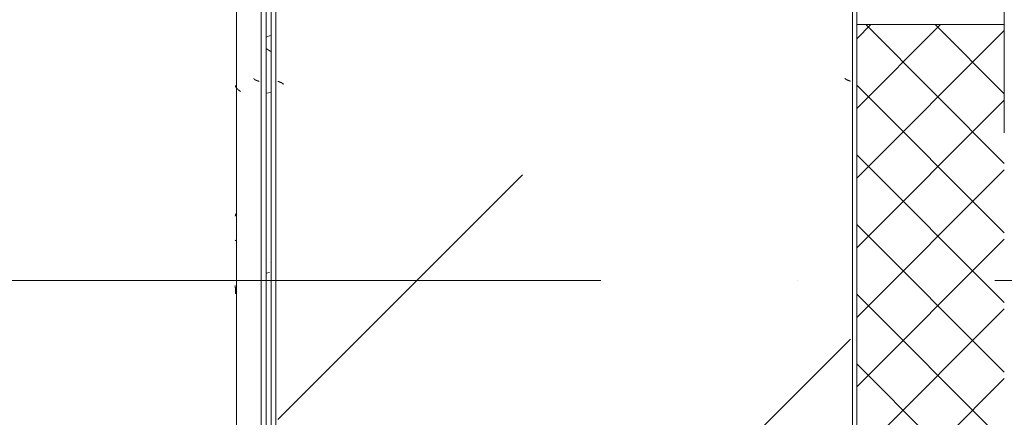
# Model space of a CAD drawing. Header units: millimetres. Extents: x -3267 to 40126, y 29201 to 102288.
# Tile 237 of 256: x 8825 to 9826, y 63880 to 64284. Entities that reach past the tile are written whole.
import ezdxf

# ---------------------------------------------------------------- set-up
doc = ezdxf.new("R2010")
doc.units = ezdxf.units.MM
doc.linetypes.add('4_ Штрихпунктир_ 10 х 2 мм', pattern=[1400, 1000, -200, 0, -200])
for name, color, linetype, lineweight in [('A-WALL-____-MCUT', 7, 'Continuous', 9), ('A-WALL-____-OTLN', 7, 'Continuous', 9), ('A-WALL-____-PATT', 7, 'Continuous', 9), ('M-EQPM-____-OTLN', 7, 'Continuous', 9), ('S-GRID-____-OTLN', 7, 'Continuous', 9)]:
    doc.layers.add(name, color=color, linetype=linetype, lineweight=lineweight)

# ---------------------------------------------------------------- blocks, each defined once
blk = doc.blocks.new('FP_141-ВКК_02_К1_З_ЭОМ_кабель_')
at = {"layer": 'M-EQPM-____-OTLN', "color": 253, "true_color": 0xaaaaaa}
for p, q in [((326.9, 631.3), (326.8, 631.1)), ((326.8, 631.1), (326.8, 630.9)), ((326.8, 630.9), (327.2, 630.9)), ((327.2, 630.9), (327.5, 631)), ((327.5, 631), (327.9, 631)), ((327.9, 631), (328.3, 631)), ((328.3, 631), (328.7, 631)), ((328.7, 631), (329, 631.1)), ((329, 631.1), (329.4, 631.1)), ((329.4, 631.1), (329.8, 631.1)), ((329.8, 631.1), (330.2, 631.1)), ((330.2, 631.1), (330.5, 631.2)), ((330.5, 631.2), (330.9, 631.2)), ((330.9, 631.2), (331.3, 631.2)), ((331.3, 631.2), (331.7, 631.2)), ((331.7, 631.2), (332.1, 631.2)), ((332.1, 631.2), (332.4, 631.2)), ((332.4, 631.2), (332.8, 631.2)), ((332.8, 631.2), (333.2, 631.3)), ((333.2, 631.3), (333.6, 631.3)), ((333.6, 631.3), (333.9, 631.3)), ((333.9, 631.3), (334.3, 631.3)), ((334.3, 631.3), (334.7, 631.3)), ((334.7, 631.3), (335.1, 631.3)), ((380.7, 630.6), (380.6, 630.3)), ((380.6, 630.3), (380.6, 630)), ((380.8, 630.9), (380.7, 630.6)), ((380.9, 631.2), (380.8, 631)), ((380.8, 631), (380.8, 630.9)), ((381, 631.3), (380.9, 631.2)), ((405.4, 631.3), (405.5, 631.3)), ((405.5, 631.3), (405.6, 631.3)), ((405.6, 631.3), (405.7, 631.3)), ((405.7, 631.3), (405.8, 631.2)), ((405.8, 631.2), (405.9, 631.2)), ((405.9, 631.2), (406, 631.2)), ((406, 631.2), (406.1, 631.2)), ((406.1, 631.2), (406.2, 631.2)), ((406.2, 631.2), (406.3, 631.1)), ((406.3, 631.1), (406.4, 631.1)), ((406.4, 631.1), (406.5, 631.1)), ((406.5, 631.1), (406.6, 631.1)), ((406.6, 631.1), (406.7, 631)), ((406.7, 631), (406.8, 631)), ((406.8, 631), (406.9, 630.9)), ((406.9, 630.9), (407, 630.9)), ((407, 630.9), (407.1, 630.8)), ((407.1, 630.8), (407.2, 630.8)), ((407.2, 630.8), (407.3, 630.7)), ((407.3, 630.7), (407.4, 630.7)), ((407.4, 630.7), (407.5, 630.6)), ((407.5, 630.6), (407.6, 630.6)), ((407.6, 630.6), (407.7, 630.5)), ((407.7, 630.5), (407.8, 630.4)), ((407.8, 630.4), (407.9, 630.3)), ((407.9, 630.3), (408, 630.3)), ((408, 630.3), (408.1, 630.2)), ((408.1, 630.2), (408.2, 630.1)), ((1600, 630.1), (0, 630.1)), ((408.2, 630.1), (408.3, 630))]:
    blk.add_line(p, q, dxfattribs=at)
blk = doc.blocks.new('ПР_Крышка пояса - Тип 1-V140-ВКК_02_К1_З_ЭОМ_кабель_')
at = {"layer": 'M-EQPM-____-OTLN', "true_color": 0xaaaaaa}
h = blk.add_hatch(dxfattribs=at)
h.set_pattern_fill('FP_66', color=253, style=0, pattern_type=2)
h.set_pattern_definition([(320.116, (-63960, 7884.42), (-31.8804, -362.8687), [38.035, -418.388]), (264.979, (-63960, 7884.4), (382.1136, 70.1924), [30.356, -333.911]), (10.409, (-63962.66, 7854.18), (350.2335, -292.6756), [32.376, -356.132]), (316.302, (-63858.4, 7884.4), (-84.086, -539.927), [57.037, -627.411]), (6.609, (-63865.4, 7839.4), (494.8554, -472.8508), [48.567, -534.241]), (261.148, (-63858.4, 7884.4), (494.8496, -472.857), [45.536, -500.899]), (291.079, (-63883.8, 7833.83), (-204.5313, -301.9806), [37.963, -417.597]), (235.89, (-63883.8, 7833.83), (368.3755, -123.0973), [30.394, -334.332]), (341.523, (-63900.84, 7808.66), (163.8489, -425.0748), [32.367, -356.032]), (307.614, (-63960, 7884.42), (169.11016, -6.15234), [16.721, -313.638, 16.721, -322.758, -335.679]), (307.614, (-63960, 7884.42), (169.11016, -6.15234), [-669.838, 16.721, -318.958]), (277.531, (-63960, 7884.42), (200.36217, -133.088), [16.696, -176.575, 16.696, -305.591, -127.751]), (277.531, (-63960, 7884.42), (200.36217, -133.088), [-515.558, 16.696, -111.055]), (237.393, (-63960, 7997.24), (-11.4573, -270.066), [16.715, -109.913, 16.715, -378.366, -524.242]), (237.393, (-63960, 7997.24), (-11.4573, -270.066), [-521.709, 16.715, -507.527]), (227.382, (-63960, 8047.83), (50.8514, -295.0393), [16.727, -148.004, 16.727, -618.375]), (227.382, (-63960, 8047.83), (50.8514, -295.0393), [-181.458, -245.829, 16.727, -355.819])])
h.paths.add_polyline_path([(0, 600), (0, 600), (84.5, 595), (1600, 595), (1600, 600), (0, 600)])
h.paths.add_polyline_path([(0, 595), (35.3, 595), (0, 597.5)])
at = {"layer": 'M-EQPM-____-OTLN', "color": 253, "true_color": 0xaaaaaa}
blk.add_blockref('FP_141-ВКК_02_К1_З_ЭОМ_кабель_', (0, 0), dxfattribs=at)
blk = doc.blocks.new('FP_566-ВКК_02_К1_З_ЭОМ_кабель_')
at = {"layer": 'M-EQPM-____-OTLN', "color": 7, "true_color": 0xffffff}
for p, q in [((1339.4, 582.5), (1339.3, 582.5)), ((1339.5, 582.5), (1339.4, 582.5)), ((1339.4, 582.5), (1339.4, 582.5)), ((1339.6, 582.5), (1339.5, 582.5)), ((1339.5, 582.5), (1339.5, 582.5)), ((1339.7, 582.6), (1339.6, 582.6)), ((1339.6, 582.6), (1339.6, 582.5)), ((1339.8, 582.6), (1339.7, 582.6)), ((1339.7, 582.6), (1339.7, 582.6)), ((1339.9, 582.7), (1339.8, 582.7)), ((1339.8, 582.7), (1339.8, 582.6)), ((1340, 582.8), (1339.9, 582.7)), ((1339.9, 582.7), (1339.9, 582.7)), ((1340.1, 582.9), (1340, 582.8)), ((1340, 582.8), (1340, 582.8)), ((1340.2, 583), (1340.1, 582.9)), ((1340.1, 582.9), (1340.1, 582.9)), ((1340.3, 583.1), (1340.2, 583)), ((1340.2, 583), (1340.2, 583)), ((1340.4, 583.3), (1340.3, 583.2)), ((1340.3, 583.2), (1340.3, 583.2)), ((1340.3, 583.2), (1340.3, 583.1)), ((1340.5, 583.4), (1340.4, 583.4)), ((1340.4, 583.4), (1340.4, 583.3)), ((1340.6, 583.6), (1340.5, 583.5)), ((1340.5, 583.5), (1340.5, 583.4)), ((1340.7, 583.8), (1340.6, 583.7)), ((1340.6, 583.7), (1340.6, 583.6)), ((1340.8, 583.9), (1340.7, 583.9)), ((1340.7, 583.9), (1340.7, 583.8)), ((1340.9, 584.1), (1340.8, 584)), ((1340.8, 584), (1340.8, 583.9)), ((1341, 584.3), (1340.9, 584.2)), ((1340.9, 584.2), (1340.9, 584.1)), ((1341.1, 584.5), (1341, 584.4)), ((1341, 584.4), (1341, 584.3)), ((1341.2, 584.7), (1341.1, 584.6)), ((1341.1, 584.6), (1341.1, 584.5)), ((1341.3, 585), (1341.2, 584.9)), ((1341.2, 584.9), (1341.2, 584.7)), ((1341.4, 585.2), (1341.3, 585.1)), ((1341.3, 585.1), (1341.3, 585)), ((1341.5, 585.4), (1341.4, 585.3)), ((1341.4, 585.3), (1341.4, 585.2)), ((1341.6, 585.7), (1341.5, 585.5)), ((1341.5, 585.5), (1341.5, 585.4)), ((1341.7, 585.9), (1341.6, 585.8)), ((1341.6, 585.8), (1341.6, 585.7)), ((1341.8, 586.2), (1341.7, 586)), ((1341.7, 586), (1341.7, 585.9)), ((1341.9, 586.4), (1341.8, 586.3)), ((1341.8, 586.3), (1341.8, 586.2)), ((1342, 586.7), (1341.9, 586.5)), ((1341.9, 586.5), (1341.9, 586.4)), ((1342.1, 587.1), (1342, 586.9)), ((1342, 586.9), (1342, 586.8)), ((1342, 586.8), (1342, 586.7)), ((1342.2, 587.3), (1342.1, 587.2)), ((1342.1, 587.2), (1342.1, 587.1)), ((1342.3, 587.6), (1342.2, 587.5)), ((1342.2, 587.5), (1342.2, 587.3)), ((1342.4, 587.9), (1342.3, 587.7)), ((1342.3, 587.7), (1342.3, 587.6)), ((1342.4, 588), (1342.4, 587.9))]:
    blk.add_line(p, q, dxfattribs=at)
blk = doc.blocks.new('FP_567-ВКК_02_К1_З_ЭОМ_кабель_')
at = {"layer": 'M-EQPM-____-OTLN', "color": 7, "true_color": 0xffffff}
for p, q in [((1344.1, 10.2), (1344, 10.1)), ((1344, 10.1), (1344, 10)), ((1344.2, 10.3), (1344.1, 10.2)), ((1344.1, 10.2), (1344.1, 10.2)), ((1344.3, 10.5), (1344.2, 10.4)), ((1344.2, 10.4), (1344.2, 10.3)), ((1344.4, 10.7), (1344.3, 10.6)), ((1344.3, 10.6), (1344.3, 10.5)), ((1344.5, 10.9), (1344.4, 10.8)), ((1344.4, 10.8), (1344.4, 10.8)), ((1344.4, 10.8), (1344.4, 10.7)), ((1344.6, 11.1), (1344.5, 11)), ((1344.5, 11), (1344.5, 10.9)), ((1344.7, 11.2), (1344.6, 11.1)), ((1344.6, 11.1), (1344.6, 11.1)), ((1344.8, 11.3), (1344.7, 11.2)), ((1344.7, 11.2), (1344.7, 11.2)), ((1344.9, 11.4), (1344.8, 11.4)), ((1344.8, 11.4), (1344.8, 11.3)), ((1345, 11.5), (1344.9, 11.4)), ((1344.9, 11.4), (1344.9, 11.4)), ((1345.1, 11.6), (1345, 11.5)), ((1345, 11.5), (1345, 11.5)), ((1345.2, 11.6), (1345.1, 11.6)), ((1345.1, 11.6), (1345.1, 11.6)), ((1345.3, 11.7), (1345.2, 11.7)), ((1345.2, 11.7), (1345.2, 11.6)), ((1345.4, 11.7), (1345.3, 11.7)), ((1345.3, 11.7), (1345.3, 11.7)), ((1345.5, 11.8), (1345.4, 11.7)), ((1345.4, 11.7), (1345.4, 11.7)), ((1345.6, 11.8), (1345.5, 11.8)), ((1345.5, 11.8), (1345.5, 11.8)), ((1342.6, 6.5), (1342.5, 6.4)), ((1342.5, 6.4), (1342.5, 6.3)), ((1342.7, 6.8), (1342.6, 6.7)), ((1342.6, 6.7), (1342.6, 6.5)), ((1342.8, 7.1), (1342.7, 6.9)), ((1342.7, 6.9), (1342.7, 6.8)), ((1342.9, 7.3), (1342.8, 7.2)), ((1342.8, 7.2), (1342.8, 7.1)), ((1343, 7.6), (1342.9, 7.5)), ((1342.9, 7.5), (1342.9, 7.3)), ((1343.1, 7.9), (1343, 7.7)), ((1343, 7.7), (1343, 7.6)), ((1343.2, 8.1), (1343.1, 8)), ((1343.1, 8), (1343.1, 7.9)), ((1343.3, 8.4), (1343.2, 8.2)), ((1343.2, 8.2), (1343.2, 8.1)), ((1343.4, 8.6), (1343.3, 8.5)), ((1343.3, 8.5), (1343.3, 8.4)), ((1343.5, 8.9), (1343.4, 8.7)), ((1343.4, 8.7), (1343.4, 8.6)), ((1343.6, 9.1), (1343.5, 9)), ((1343.5, 9), (1343.5, 8.9)), ((1343.7, 9.3), (1343.6, 9.2)), ((1343.6, 9.2), (1343.6, 9.1)), ((1343.8, 9.5), (1343.7, 9.4)), ((1343.7, 9.4), (1343.7, 9.3)), ((1343.9, 9.8), (1343.8, 9.6)), ((1343.8, 9.6), (1343.8, 9.5)), ((1344, 10), (1343.9, 9.9)), ((1343.9, 9.9), (1343.9, 9.8))]:
    blk.add_line(p, q, dxfattribs=at)
blk = doc.blocks.new('ПР_Низ пояс - Тип 1-V565-ВКК_02_К1_З_ЭОМ_кабель_')
at = {"layer": 'M-EQPM-____-OTLN', "true_color": 0xffffff}
h = blk.add_hatch(dxfattribs=at)
h.set_pattern_fill('FP_225', style=0, pattern_type=2)
h.set_pattern_definition([(135, (-62660, 6950), (-1000, 1e-13), [50, -1364.214]), (135, (-62160, 6950), (-1000, 1e-13), [50, -1364.214]), (135, (-62160, 7450), (-1000, 1e-13), [50, -1364.214]), (135, (-62874.64, 7664.64), (-1000, 1e-13), [403.55, -1010.664]), (135, (-62374.64, 7664.64), (-1000, 1e-13), [403.55, -1010.664]), (135, (-62874.64, 7164.64), (-1000, 1e-13), [403.55, -1010.664]), (135, (-62374.64, 7164.64), (-1000, 1e-13), [453.55, -960.664])])
h.paths.add_polyline_path([(800, 6.3), (2400, 6.3), (2400, 588), (800, 588), (800, 20)])
at = {"layer": 'M-EQPM-____-OTLN', "color": 253, "true_color": 0xaaaaaa}
for p, q in [((800, 595), (2400, 595)), ((800, 590), (2400, 590)), ((800, 4.3), (2400, 4.3)), ((800, 0), (2400, 0))]:
    blk.add_line(p, q, dxfattribs=at)
for name in ['FP_566-ВКК_02_К1_З_ЭОМ_кабель_', 'FP_567-ВКК_02_К1_З_ЭОМ_кабель_']:
    blk.add_blockref(name, (0, 0), dxfattribs=at)
blk = doc.blocks.new('FP_569-ВКК_02_К1_З_ЭОМ_кабель_')
at = {"layer": 'M-EQPM-____-OTLN', "color": 7, "true_color": 0xffffff}
for p, q in [((543.6, 610.3), (543.5, 610.2)), ((543.5, 610.2), (543.5, 610.1)), ((543.7, 610.5), (543.6, 610.4)), ((543.6, 610.4), (543.6, 610.3)), ((543.8, 610.7), (543.7, 610.6)), ((543.7, 610.6), (543.7, 610.5)), ((543.9, 610.9), (543.8, 610.8)), ((543.8, 610.8), (543.8, 610.7)), ((544, 611.1), (543.9, 611)), ((543.9, 611), (543.9, 610.9)), ((544.1, 611.3), (544, 611.2)), ((544, 611.2), (544, 611.1)), ((544.2, 611.4), (544.1, 611.3)), ((544.1, 611.3), (544.1, 611.3)), ((544.3, 611.6), (544.2, 611.5)), ((544.2, 611.5), (544.2, 611.4)), ((544.4, 611.7), (544.3, 611.7)), ((544.3, 611.7), (544.3, 611.6)), ((544.5, 611.9), (544.4, 611.8)), ((544.4, 611.8), (544.4, 611.7)), ((544.6, 612), (544.5, 611.9)), ((544.5, 611.9), (544.5, 611.9)), ((544.7, 612.1), (544.6, 612)), ((544.6, 612), (544.6, 612)), ((544.8, 612.2), (544.7, 612.1)), ((544.7, 612.1), (544.7, 612.1)), ((544.9, 612.3), (544.8, 612.2)), ((544.8, 612.2), (544.8, 612.2)), ((545, 612.3), (544.9, 612.3)), ((544.9, 612.3), (544.9, 612.3)), ((545.1, 612.4), (545, 612.4)), ((545, 612.4), (545, 612.3)), ((545.2, 612.5), (545.1, 612.4)), ((545.1, 612.4), (545.1, 612.4)), ((545.3, 612.5), (545.2, 612.5)), ((545.2, 612.5), (545.2, 612.5)), ((545.4, 612.5), (545.3, 612.5)), ((545.3, 612.5), (545.3, 612.5)), ((545.4, 612.5), (545.4, 612.5)), ((542.4, 607.1), (542.3, 607)), ((542.5, 607.4), (542.4, 607.3)), ((542.4, 607.3), (542.4, 607.1)), ((542.6, 607.7), (542.5, 607.5)), ((542.5, 607.5), (542.5, 607.4)), ((542.7, 607.9), (542.6, 607.8)), ((542.6, 607.8), (542.6, 607.7)), ((542.8, 608.2), (542.7, 608.1)), ((542.7, 608.1), (542.7, 607.9)), ((542.9, 608.5), (542.8, 608.3)), ((542.8, 608.3), (542.8, 608.2)), ((543, 608.7), (542.9, 608.6)), ((542.9, 608.6), (542.9, 608.5)), ((543.1, 609), (543, 608.9)), ((543, 608.9), (543, 608.7)), ((543.2, 609.2), (543.1, 609.1)), ((543.1, 609.1), (543.1, 609)), ((543.3, 609.5), (543.2, 609.4)), ((543.2, 609.4), (543.2, 609.2)), ((543.4, 609.7), (543.3, 609.6)), ((543.3, 609.6), (543.3, 609.5)), ((543.5, 610.1), (543.4, 610)), ((543.4, 610), (543.4, 609.8)), ((543.4, 609.8), (543.4, 609.7))]:
    blk.add_line(p, q, dxfattribs=at)
blk = doc.blocks.new('FP_570-ВКК_02_К1_З_ЭОМ_кабель_')
at = {"layer": 'M-EQPM-____-OTLN', "color": 7, "true_color": 0xffffff}
for p, q in [((535.9, 630.2), (535.8, 630.1)), ((536, 630.3), (535.9, 630.2)), ((536.1, 630.3), (536, 630.3)), ((536.2, 630.4), (536.1, 630.3)), ((536.3, 630.5), (536.2, 630.4)), ((536.4, 630.5), (536.3, 630.5)), ((536.5, 630.6), (536.4, 630.5)), ((536.6, 630.7), (536.5, 630.6)), ((536.7, 630.8), (536.6, 630.7)), ((536.6, 630.7), (536.6, 630.7)), ((536.8, 630.8), (536.7, 630.8)), ((536.9, 630.8), (536.8, 630.8)), ((537, 630.9), (536.9, 630.8)), ((537.1, 630.9), (537, 630.9)), ((537.2, 631), (537.1, 630.9)), ((537.3, 631), (537.2, 631)), ((537.4, 631), (537.3, 631)), ((537.5, 631.1), (537.4, 631)), ((537.6, 631.1), (537.5, 631.1)), ((537.7, 631.1), (537.6, 631.1)), ((537.8, 631.1), (537.7, 631.1)), ((537.9, 631.1), (537.8, 631.1)), ((538, 631.1), (537.9, 631.1)), ((538.1, 631.2), (538, 631.1)), ((538.2, 631.2), (538.1, 631.2)), ((532.2, 626.1), (532.1, 626)), ((532.3, 626.3), (532.2, 626.1)), ((532.4, 626.4), (532.3, 626.3)), ((532.5, 626.5), (532.4, 626.4)), ((532.6, 626.6), (532.5, 626.5)), ((532.7, 626.8), (532.6, 626.6)), ((532.8, 626.9), (532.7, 626.8)), ((532.9, 627), (532.8, 626.9)), ((533, 627.2), (532.9, 627.1)), ((532.9, 627.1), (532.9, 627)), ((533.1, 627.4), (533, 627.2)), ((533.2, 627.5), (533.1, 627.4)), ((533.3, 627.6), (533.2, 627.5)), ((533.4, 627.7), (533.3, 627.6)), ((533.5, 627.8), (533.4, 627.7)), ((533.6, 628), (533.5, 627.8)), ((533.7, 628.1), (533.6, 628)), ((533.8, 628.2), (533.7, 628.1)), ((533.9, 628.3), (533.8, 628.2)), ((534, 628.4), (533.9, 628.3)), ((534.1, 628.5), (534, 628.4)), ((534.2, 628.6), (534.1, 628.5)), ((534.3, 628.7), (534.2, 628.6)), ((534.4, 628.9), (534.3, 628.7)), ((534.5, 629), (534.4, 628.9)), ((534.6, 629.1), (534.5, 629)), ((534.7, 629.2), (534.6, 629.1)), ((534.8, 629.3), (534.7, 629.2)), ((534.9, 629.4), (534.8, 629.3)), ((535, 629.4), (534.9, 629.4)), ((535.1, 629.5), (535, 629.4)), ((535.2, 629.6), (535.1, 629.5)), ((535.3, 629.7), (535.2, 629.6)), ((535.4, 629.8), (535.3, 629.7)), ((535.5, 629.9), (535.4, 629.8)), ((535.6, 630), (535.5, 629.9)), ((535.7, 630), (535.6, 630)), ((535.8, 630.1), (535.7, 630))]:
    blk.add_line(p, q, dxfattribs=at)
blk = doc.blocks.new('ПР_Перед пояса - Тип 1-V568-ВКК_02_К1_З_ЭОМ_кабель_')
at = {"layer": 'M-EQPM-____-OTLN', "color": 253, "true_color": 0xaaaaaa}
for p, q in [((0, 630), (1600, 630)), ((0, 605), (1600, 605)), ((0, 600), (1600, 600))]:
    blk.add_line(p, q, dxfattribs=at)
for name in ['FP_570-ВКК_02_К1_З_ЭОМ_кабель_', 'FP_569-ВКК_02_К1_З_ЭОМ_кабель_']:
    blk.add_blockref(name, (0, 0), dxfattribs=at)
blk = doc.blocks.new('Наметкина 10_РД_АРФ_К1_R21_rvt-1-ВКК_02_К1_З_ЭОМ_кабель_')
at = {"layer": 'A-WALL-____-PATT', "true_color": 0xaaaaaa}
h = blk.add_hatch(dxfattribs=at)
h.set_pattern_fill('FP_35', color=253, style=0, pattern_type=2)
h.set_pattern_definition([(45, (0, 0), (-35.35534, 35.35534), []), (135, (0, 0), (-35.35534, -35.35534), [])])
h.paths.add_polyline_path([(8100, 41125), (8100, 42159.7), (7950, 42159.7), (7950, 41125), (8080.3, 41125)])
h.paths.add_polyline_path([(7950, 44260), (8100, 44260), (8100, 45460), (7950, 45460), (7950, 44262.5)])
h.paths.add_polyline_path([(8100, 47460), (8100, 48660), (7950, 48660), (7950, 47460), (8080.3, 47460)])
h.paths.add_polyline_path([(8100, 50660), (8100, 51860), (7950, 51860), (7950, 50660), (8080.3, 50660)])
h.paths.add_polyline_path([(7950, 53760), (8100, 53760), (8100, 54960), (7950, 54960), (7950, 53762.5)])
h.paths.add_polyline_path([(8080.3, 56960), (8100, 56960), (8100, 58160), (7950, 58160), (7950, 56960)])
h.paths.add_polyline_path([(8100, 60160), (8100, 61360), (7950, 61360), (7950, 60160), (8080.3, 60160)])
h.paths.add_polyline_path([(7950, 63360), (8100, 63360), (8100, 64560), (7950, 64560), (7950, 63362.5)])
h.paths.add_polyline_path([(8080.3, 66560), (8100, 66560), (8100, 67760), (7950, 67760), (7950, 66560)])
h.paths.add_polyline_path([(7950, 69760), (8100, 69760), (8100, 70960), (7950, 70960), (7950, 69762.5)])
h.paths.add_polyline_path([(7950, 72960), (8100, 72960), (8100, 74160), (7950, 74160), (7950, 72962.5)])
h.paths.add_polyline_path([(8080.3, 76160), (8100, 76160), (8100, 77370), (7950, 77370), (7950, 76160)])
h.paths.add_polyline_path([(8080.3, 79660), (8100, 79660), (8100, 80600), (7950, 80600), (7950, 79660)])
at = {"layer": 'A-WALL-____-MCUT', "color": 253, "true_color": 0xaaaaaa}
for p, q in [((8100, 64560), (7950, 64560)), ((8100, 64450), (8100, 64560))]:
    blk.add_line(p, q, dxfattribs=at)
at = {"layer": 'A-WALL-____-OTLN', "color": 253, "true_color": 0xaaaaaa}
blk.add_line((8100, 66560), (8100, 64560), dxfattribs=at)
at = {"layer": 'M-EQPM-____-OTLN', "color": 253, "lineweight": 9, "true_color": 0xaaaaaa, "rotation": 89.99999999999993}
for name, p in [('ПР_Крышка пояса - Тип 1-V140-ВКК_02_К1_З_ЭОМ_кабель_', (7950, 63960)), ('ПР_Перед пояса - Тип 1-V568-ВКК_02_К1_З_ЭОМ_кабель_', (7950, 63960)), ('ПР_Низ пояс - Тип 1-V565-ВКК_02_К1_З_ЭОМ_кабель_', (7950, 63160))]:
    blk.add_blockref(name, p, dxfattribs=at)

msp = doc.modelspace()

# ---------------------------------------------------------------- linework, layer by layer
at = {"layer": 'S-GRID-____-OTLN', "color": 253, "linetype": '4_ Штрихпунктир_ 10 х 2 мм', "true_color": 0xaaaaaa}
msp.add_line((38817.9, 64018.7), (-2467.3, 64018.7), dxfattribs=at)

# ---------------------------------------------------------------- block references
at = {"lineweight": 5}
msp.add_blockref('Наметкина 10_РД_АРФ_К1_R21_rvt-1-ВКК_02_К1_З_ЭОМ_кабель_', (1725.6, -281.3), dxfattribs=at)

doc.saveas('drawing.dxf')
